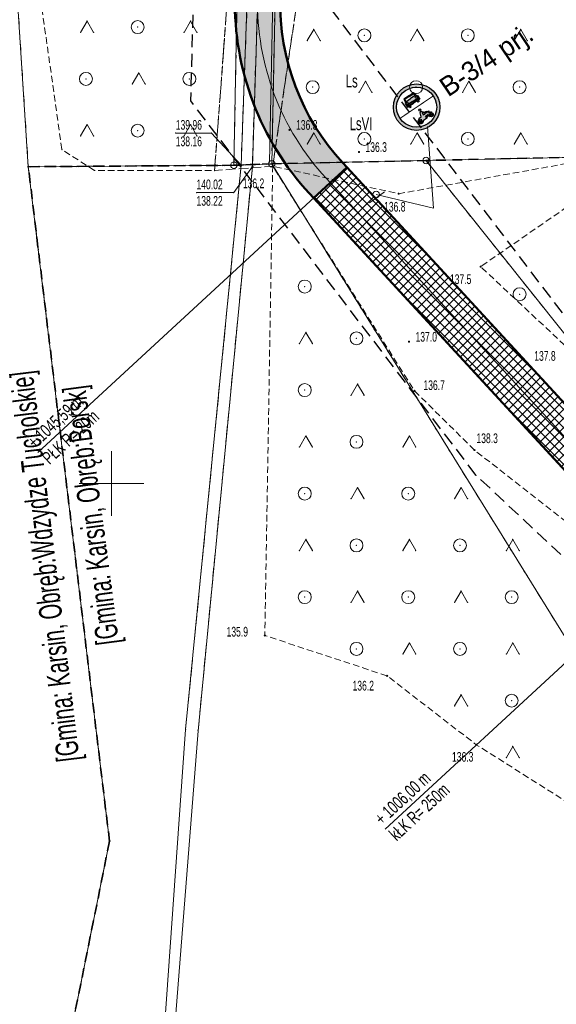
# Model space of a CAD drawing. Extents: x 6456700 to 6518119, y 5963420 to 5980059.
# Tile 114 of 256: x 6511962 to 6512003, y 5964709 to 5964785. Entities that reach past the tile are written whole.
import ezdxf
from ezdxf.enums import TextEntityAlignment as Align

# ---------------------------------------------------------------- set-up
doc = ezdxf.new("R2010")
doc.units = 0
doc.header["$MEASUREMENT"] = 0
for name, pattern in [('L_0_03', [1, 0.5, -0.5]), ('L_0_04', [1.5, 1, -0.5]), ('L_0_50', [1.25, 0.75, -0.5]), ('L_0_52', [1, 0.75, -0.25]), ('L_0_5A', [0.75, 0.5, -0.25])]:
    doc.linetypes.add(name, pattern=pattern)
doc.layers.get('0').update_dxf_attribs({"color": 2, "linetype": 'CONTINUOUS', "lineweight": 5})
for name, color, linetype, lineweight in [('18mm Kreska ciągła', 7, 'CONTINUOUS', 18), ('202_punkt_graniczny', 7, 'CONTINUOUS', 18), ('203_punkt_graniczny', 7, 'CONTINUOUS', 18), ('209_oznaczenie_konturu_klasyfikacyjnego', 96, 'CONTINUOUS', 18), ('210_oznaczenie_konturu_uzytku_gruntowego', 96, 'CONTINUOUS', 18), ('216_obreb_ewidencyjny', 7, 'CONTINUOUS', 18), ('218_kontur_uzytku_gruntowego', 96, 'L_0_03', 18), ('219_dzialka_ewidencyjna', 7, 'CONTINUOUS', 18), ('35mm Ciągła', 7, 'CONTINUOUS', 35), ('50mm Kreska ciągła', 7, 'CONTINUOUS', 50), ('9mm Kreska ciągła', 252, 'CONTINUOUS', 9), ('jezdnia', 7, 'CONTINUOUS', 18), ('ogrodzenie_trwale', 7, 'CONTINUOUS', 18), ('pikieta_naturalna', 7, 'CONTINUOUS', 18), ('pikieta_naturalna_Atr2', 7, 'CONTINUOUS', 18), ('przewod_kanalizacyjny', 7, 'CONTINUOUS', 18), ('przewod_kanalizacyjny___ob__projektowany', 7, 'CONTINUOUS', 18), ('przewod_wodociagowy', 7, 'CONTINUOUS', 18), ('przewod_wodociagowy___ob__projektowany', 7, 'CONTINUOUS', 18), ('rzedna', 7, 'CONTINUOUS', 18), ('rzedna_Atr2', 7, 'CONTINUOUS', 18), ('rzedna_Atr3', 7, 'CONTINUOUS', 18), ('siatka_krzyrzy', 7, 'CONTINUOUS', 18), ('teren_zalesiony', 7, 'CONTINUOUS', 18), ('Zakres', 7, 'CONTINUOUS', 18)]:
    doc.layers.add(name, color=color, linetype=linetype, lineweight=lineweight)
doc.layers.add('ZNAKI_PIONOWE', color=7, linetype='CONTINUOUS')
doc.styles.get("Standard").update_dxf_attribs({"font": 'txt', "width": 0.75})
doc.styles.add('Znaczniki', font='GOTHIC.TTF', dxfattribs={"width": 0.7})

# ---------------------------------------------------------------- blocks, each defined once
blk = doc.blocks.new('mdcp_nowa')
at = {"layer": '203_punkt_graniczny', "linetype": 'Continuous', "lineweight": 18, "true_color": 0x000000}
for points in [[(6494693.56, 5981224.435, 1), (6494693.56, 5981224.525, 1)], [(6494699.84, 5981172.305, 1), (6494699.84, 5981172.395, 1)]]:
    blk.add_hatch(color=18, dxfattribs=at).paths.add_polyline_path(points)
at = {"layer": 'pikieta_naturalna', "linetype": 'Continuous', "lineweight": 18, "true_color": 0x000000}
for points in [[(6494713.76, 5981227.285, 1), (6494713.76, 5981227.375, 1)], [(6494719.13, 5981225.575, 1), (6494719.13, 5981225.665, 1)], [(6494712.46, 5981224.475, 1), (6494712.46, 5981224.565, 1)], [(6494722.19, 5981222.345, 1), (6494722.19, 5981222.435, 1)], [(6494728.54, 5981216.705, 1), (6494728.54, 5981216.795, 1)], [(6494723, 5981210.915, 1), (6494723, 5981211.005, 1)], [(6494723.42, 5981207.115, 1), (6494723.42, 5981207.205, 1)], [(6494728.06, 5981202.535, 1), (6494728.06, 5981202.625, 1)], [(6494711.85, 5981188.205, 1), (6494711.85, 5981188.295, 1)], [(6494721.31, 5981185.085, 1), (6494721.31, 5981185.175, 1)], [(6494728.2, 5981179.765, 1), (6494728.2, 5981179.855, 1)]]:
    blk.add_hatch(color=18, dxfattribs=at).paths.add_polyline_path(points)
at = {"layer": 'rzedna', "linetype": 'Continuous', "lineweight": 18, "true_color": 0x000000}
for points in [[(6494710.02, 5981224.545, 1), (6494710.02, 5981224.635, 1)], [(6494710.89, 5981224.445, 1), (6494710.89, 5981224.535, 1)]]:
    blk.add_hatch(color=18, dxfattribs=at).paths.add_polyline_path(points)
at = {"layer": '202_punkt_graniczny', "color": 7, "linetype": 'Continuous', "lineweight": 18}
for centre in [(6494724.31, 5981224.96), (6494709.46, 5981224.59), (6494712.38, 5981224.7)]:
    blk.add_circle(centre, 0.25, dxfattribs=at)
at = {"layer": '202_punkt_graniczny'}
for p in [(6494709.46, 5981224.59), (6494712.38, 5981224.7), (6494724.31, 5981224.96)]:
    blk.add_point(p, dxfattribs=at)
at = {"layer": '203_punkt_graniczny', "color": 7, "linetype": 'Continuous', "lineweight": 18}
for centre in [(6494693.56, 5981224.48), (6494699.84, 5981172.35)]:
    blk.add_circle(centre, 0.045, dxfattribs=at)
at = {"layer": '203_punkt_graniczny'}
for p in [(6494693.56, 5981224.48), (6494699.84, 5981172.35)]:
    blk.add_point(p, dxfattribs=at)
at = {"layer": '216_obreb_ewidencyjny', "color": 7, "linetype": 'L_0_50', "lineweight": 35, "flags": 128}
for points in [[(6494758.34, 5981225.71), (6494724.31, 5981224.96)], [(6494709.46, 5981224.59), (6494693.56, 5981224.48)], [(6494693.56, 5981224.48), (6494709.46, 5981224.59)], [(6494699.84, 5981172.35), (6494693.56, 5981224.48)], [(6494709.46, 5981224.59), (6494712.38, 5981224.7)], [(6494712.38, 5981224.7), (6494709.46, 5981224.59)], [(6494712.38, 5981224.7), (6494724.31, 5981224.96)], [(6494699.84, 5981172.35), (6494690.897, 5981128.072)]]:
    blk.add_lwpolyline(points, dxfattribs=at)
at = {"layer": '216_obreb_ewidencyjny'}
for p in [(6494693.56, 5981224.48), (6494693.56, 5981224.48), (6494709.46, 5981224.59), (6494709.46, 5981224.59), (6494712.38, 5981224.7), (6494712.38, 5981224.7), (6494724.31, 5981224.96), (6494724.31, 5981224.96), (6494699.84, 5981172.35), (6494699.84, 5981172.35)]:
    blk.add_point(p, dxfattribs=at)
at = {"layer": '218_kontur_uzytku_gruntowego', "lineweight": 18, "flags": 128}
for points in [[(6494693.56, 5981224.48), (6494688.71, 5981299.37)], [(6494709.46, 5981224.59), (6494710.85, 5981296.74)], [(6494712.38, 5981224.7), (6494713.86, 5981296.49)], [(6494758.34, 5981225.71), (6494724.31, 5981224.96)], [(6494709.46, 5981224.59), (6494693.56, 5981224.48)], [(6494693.56, 5981224.48), (6494699.84, 5981172.35)], [(6494712.38, 5981224.7), (6494709.46, 5981224.59)], [(6494724.31, 5981224.96), (6494712.38, 5981224.7)], [(6494712.38, 5981224.7), (6494735.87, 5981186.83)], [(6494745.87, 5981197.99), (6494724.31, 5981224.96)], [(6494699.84, 5981172.35), (6494690.897, 5981128.072)]]:
    blk.add_lwpolyline(points, dxfattribs=at)
at = {"layer": '218_kontur_uzytku_gruntowego'}
for p in [(6494693.56, 5981224.48), (6494693.56, 5981224.48), (6494693.56, 5981224.48), (6494693.56, 5981224.48), (6494693.56, 5981224.48), (6494693.56, 5981224.48), (6494709.46, 5981224.59), (6494709.46, 5981224.59), (6494709.46, 5981224.59), (6494709.46, 5981224.59), (6494709.46, 5981224.59), (6494709.46, 5981224.59), (6494712.38, 5981224.7), (6494712.38, 5981224.7), (6494712.38, 5981224.7), (6494712.38, 5981224.7), (6494712.38, 5981224.7), (6494712.38, 5981224.7), (6494712.38, 5981224.7), (6494712.38, 5981224.7), (6494724.31, 5981224.96), (6494724.31, 5981224.96), (6494724.31, 5981224.96), (6494724.31, 5981224.96), (6494724.31, 5981224.96), (6494724.31, 5981224.96), (6494699.84, 5981172.35), (6494699.84, 5981172.35), (6494699.84, 5981172.35), (6494699.84, 5981172.35)]:
    blk.add_point(p, dxfattribs=at)
at = {"layer": '219_dzialka_ewidencyjna', "color": 3, "linetype": 'Continuous', "lineweight": 18, "flags": 128}
for points in [[(6494688.71, 5981299.37), (6494693.56, 5981224.48)], [(6494709.46, 5981224.59), (6494710.85, 5981296.74)], [(6494712.38, 5981224.7), (6494713.86, 5981296.49)], [(6494724.31, 5981224.96), (6494758.34, 5981225.71)], [(6494709.46, 5981224.59), (6494693.56, 5981224.48)], [(6494699.84, 5981172.35), (6494693.56, 5981224.48)], [(6494712.38, 5981224.7), (6494709.46, 5981224.59)], [(6494712.38, 5981224.7), (6494724.31, 5981224.96)], [(6494712.38, 5981224.7), (6494735.87, 5981186.83)], [(6494724.31, 5981224.96), (6494745.87, 5981197.99)], [(6494690.897, 5981128.072), (6494699.84, 5981172.35)]]:
    blk.add_lwpolyline(points, dxfattribs=at)
at = {"layer": '219_dzialka_ewidencyjna', "color": 3}
for p in [(6494693.56, 5981224.48), (6494693.56, 5981224.48), (6494693.56, 5981224.48), (6494709.46, 5981224.59), (6494709.46, 5981224.59), (6494709.46, 5981224.59), (6494712.38, 5981224.7), (6494712.38, 5981224.7), (6494712.38, 5981224.7), (6494712.38, 5981224.7), (6494724.31, 5981224.96), (6494724.31, 5981224.96), (6494724.31, 5981224.96), (6494699.84, 5981172.35), (6494699.84, 5981172.35)]:
    blk.add_point(p, dxfattribs=at)
at = {"layer": 'jezdnia', "color": 7, "linetype": 'L_0_52', "lineweight": 18, "flags": 128}
blk.add_lwpolyline([(6494689.93, 5981416.78), (6494706.92, 5981400.82), (6494709.41, 5981359.01), (6494712.54, 5981333.42), (6494712.98, 5981303.17), (6494713.31, 5981300.28), (6494713.85, 5981296.4), (6494712.82, 5981273.82), (6494714.22, 5981236.42), (6494712.46, 5981224.52), (6494707.96, 5981224.18), (6494709.02, 5981238.31), (6494710.21, 5981273.66), (6494710.7, 5981303.42), (6494710.11, 5981332.99), (6494707.44, 5981358.78), (6494704.94, 5981398.86), (6494688.46, 5981414.69)], close=True, dxfattribs=at)
at = {"layer": 'jezdnia'}
for p in [(6494712.46, 5981224.52), (6494707.96, 5981224.18)]:
    blk.add_point(p, dxfattribs=at)
at = {"layer": 'ogrodzenie_trwale'}
for p in [(6494712.46, 5981224.52), (6494707.96, 5981224.18), (6494723.42, 5981207.16), (6494729.23, 5981197.54)]:
    blk.add_point(p, dxfattribs=at)
at = {"layer": 'pikieta_naturalna', "color": 7, "linetype": 'Continuous', "lineweight": 18}
for centre in [(6494713.76, 5981227.33), (6494719.13, 5981225.62), (6494712.46, 5981224.52), (6494722.19, 5981222.39), (6494728.54, 5981216.75), (6494723, 5981210.96), (6494723.42, 5981207.16), (6494728.06, 5981202.58), (6494711.85, 5981188.25), (6494721.31, 5981185.13), (6494728.2, 5981179.81)]:
    blk.add_circle(centre, 0.045, dxfattribs=at)
at = {"layer": 'pikieta_naturalna'}
for p in [(6494713.76, 5981227.33), (6494719.13, 5981225.62), (6494712.46, 5981224.52), (6494722.19, 5981222.39), (6494728.54, 5981216.75), (6494723, 5981210.96), (6494723.42, 5981207.16), (6494728.06, 5981202.58), (6494711.85, 5981188.25), (6494721.31, 5981185.13), (6494728.2, 5981179.81)]:
    blk.add_point(p, dxfattribs=at)
at = {"layer": 'przewod_kanalizacyjny', "color": 34, "linetype": 'Continuous', "lineweight": 18, "flags": 128}
for points in [[(6494710.02, 5981224.59), (6494712.73, 5981299.13), (6494714.74, 5981309.22), (6494725.45, 5981361.32), (6494736.71, 5981416.58), (6494748.57, 5981474.51), (6494759.64, 5981528.56), (6494769.33, 5981575.9), (6494780.23, 5981628.88), (6494789.56, 5981673.48), (6494801.12, 5981726.88), (6494812.93, 5981781.06), (6494824.61, 5981835.02), (6494837.01, 5981892.75), (6494849.07, 5981948.89), (6494861.07, 5982003.73), (6494867.35, 5982032.39), (6494874.85, 5982069.31)], [(6494710.02, 5981224.59), (6494705.72, 5981180.98), (6494702.78, 5981139.34), (6494701.84, 5981124.14), (6494701.642, 5981120.551)]]:
    blk.add_lwpolyline(points, dxfattribs=at)
at = {"layer": 'przewod_kanalizacyjny'}
for p in [(6494710.02, 5981224.59), (6494710.02, 5981224.59), (6494705.72, 5981180.98)]:
    blk.add_point(p, dxfattribs=at)
at = {"layer": 'przewod_kanalizacyjny___ob__projektowany', "color": 34, "linetype": 'L_0_52', "lineweight": 18, "flags": 128}
for points in [[(6494710.01, 5981224.57), (6494712.82, 5981299.34)], [(6494710.02, 5981224.59), (6494705.72, 5981180.98)]]:
    blk.add_lwpolyline(points, dxfattribs=at)
at = {"layer": 'przewod_kanalizacyjny___ob__projektowany'}
for p in [(6494710.01, 5981224.57), (6494710.02, 5981224.59), (6494705.72, 5981180.98)]:
    blk.add_point(p, dxfattribs=at)
at = {"layer": 'przewod_wodociagowy', "color": 5, "linetype": 'Continuous', "lineweight": 18, "flags": 128}
for points in [[(6494892.06, 5982140.59), (6494877.83, 5982080.71), (6494875.47, 5982069.24), (6494867.82, 5982032.34), (6494861.63, 5982003.58), (6494849.58, 5981948.68), (6494837.65, 5981892.5), (6494825.12, 5981834.8), (6494813.48, 5981780.79), (6494801.71, 5981726.67), (6494790.16, 5981673.27), (6494780.64, 5981628.68), (6494769.72, 5981575.76), (6494760.13, 5981528.44), (6494749.03, 5981474.44), (6494737.27, 5981416.53), (6494726.02, 5981361.28), (6494715.35, 5981309.09), (6494713.3, 5981298.99), (6494710.89, 5981224.49)], [(6494702.441, 5981119.991), (6494702.67, 5981123.63), (6494703.34, 5981138.46), (6494706.69, 5981180.89), (6494710.89, 5981224.49)]]:
    blk.add_lwpolyline(points, dxfattribs=at)
at = {"layer": 'przewod_wodociagowy'}
for p in [(6494710.89, 5981224.49), (6494710.89, 5981224.49), (6494706.69, 5981180.89)]:
    blk.add_point(p, dxfattribs=at)
at = {"layer": 'przewod_wodociagowy___ob__projektowany', "color": 5, "linetype": 'L_0_52', "lineweight": 18, "flags": 128}
for points in [[(6494713.3, 5981299.25), (6494710.88, 5981224.44)], [(6494706.69, 5981180.89), (6494710.89, 5981224.49)]]:
    blk.add_lwpolyline(points, dxfattribs=at)
at = {"layer": 'przewod_wodociagowy___ob__projektowany'}
for p in [(6494710.88, 5981224.44), (6494710.89, 5981224.49), (6494706.69, 5981180.89)]:
    blk.add_point(p, dxfattribs=at)
at = {"layer": 'rzedna', "color": 7, "linetype": 'Continuous', "lineweight": 18}
for centre in [(6494710.02, 5981224.59), (6494710.89, 5981224.49)]:
    blk.add_circle(centre, 0.045, dxfattribs=at)
at = {"layer": 'rzedna'}
for p in [(6494710.02, 5981224.59), (6494710.89, 5981224.49)]:
    blk.add_point(p, dxfattribs=at)
at = {"layer": 'rzedna_Atr2', "color": 7, "linetype": 'Continuous', "lineweight": 18, "flags": 128}
for points in [[(6494710.02, 5981224.59), (6494707.72, 5981227.08), (6494704.962, 5981227.08)], [(6494710.89, 5981224.49), (6494709.44, 5981222.48), (6494706.565, 5981222.48)]]:
    blk.add_lwpolyline(points, dxfattribs=at)
at = {"layer": 'rzedna_Atr2'}
for p in [(6494704.962, 5981227.08), (6494707.72, 5981227.08), (6494710.02, 5981224.59), (6494710.89, 5981224.49), (6494706.565, 5981222.48), (6494709.44, 5981222.48)]:
    blk.add_point(p, dxfattribs=at)
at = {"layer": 'siatka_krzyrzy', "linetype": 'Continuous', "lineweight": 18, "flags": 128}
for points in [[(6494700, 5981197.5), (6494700, 5981202.5)], [(6494697.5, 5981200), (6494702.5, 5981200)]]:
    blk.add_lwpolyline(points, dxfattribs=at)
at = {"layer": 'teren_zalesiony', "color": 7, "linetype": 'L_0_5A', "lineweight": 18, "flags": 128}
for points in [[(6494698.67, 5981224.19), (6494696.16, 5981225.8), (6494692.81, 5981249.42), (6494692.53, 5981259.85), (6494691.16, 5981277.24), (6494686.93, 5981297.02), (6494689.27, 5981334.06), (6494688.46, 5981414.69), (6494704.94, 5981398.86), (6494707.44, 5981358.78), (6494710.11, 5981332.99), (6494710.7, 5981303.42), (6494710.21, 5981273.66), (6494709.02, 5981238.31), (6494707.96, 5981224.18)], [(6494872.19, 5981095.54), (6494855.83, 5981097.47), (6494845.33, 5981106.88), (6494836.82, 5981120.26), (6494828.12, 5981129.71), (6494819.54, 5981132.65), (6494802.27, 5981146.79), (6494790.45, 5981160.62), (6494777.93, 5981169.52), (6494764.89, 5981183.26), (6494749.38, 5981196.24), (6494734.96, 5981210.75), (6494728.54, 5981216.75), (6494735.43, 5981221.53), (6494735.01, 5981224.69), (6494722.19, 5981222.39), (6494712.46, 5981224.52), (6494714.22, 5981236.42), (6494712.82, 5981273.82), (6494713.85, 5981296.4), (6494713.31, 5981300.28), (6494735.77, 5981301.14), (6494811.66, 5981185.02), (6494865.53, 5981120.26)], [(6494766.38, 5981160.13), (6494738.09, 5981173.56), (6494728.2, 5981179.81), (6494721.31, 5981185.13), (6494711.85, 5981188.25), (6494712.46, 5981224.52), (6494723.42, 5981207.16), (6494728.06, 5981202.58), (6494747.2, 5981187.6), (6494755.13, 5981180.38), (6494771.86, 5981165.03)]]:
    blk.add_lwpolyline(points, close=True, dxfattribs=at)
at = {"layer": 'teren_zalesiony', "color": 7, "linetype": 'Continuous', "lineweight": 18, "flags": 128}
for points in [[(6494697.603, 5981234.863), (6494698.103, 5981235.729)], [(6494698.103, 5981235.729), (6494698.603, 5981234.863)], [(6494705.603, 5981234.863), (6494706.103, 5981235.729)], [(6494706.103, 5981235.729), (6494706.603, 5981234.863)], [(6494715.133, 5981234.223), (6494715.633, 5981235.089)], [(6494715.633, 5981235.089), (6494716.133, 5981234.223)], [(6494723.133, 5981234.223), (6494723.633, 5981235.089)], [(6494723.633, 5981235.089), (6494724.133, 5981234.223)], [(6494731.133, 5981234.223), (6494731.633, 5981235.089)], [(6494731.633, 5981235.089), (6494732.133, 5981234.223)], [(6494701.603, 5981230.863), (6494702.103, 5981231.729)], [(6494702.103, 5981231.729), (6494702.603, 5981230.863)], [(6494719.133, 5981230.223), (6494719.633, 5981231.089)], [(6494719.633, 5981231.089), (6494720.133, 5981230.223)], [(6494727.133, 5981230.223), (6494727.633, 5981231.089)], [(6494727.633, 5981231.089), (6494728.133, 5981230.223)], [(6494697.603, 5981226.863), (6494698.103, 5981227.729)], [(6494698.103, 5981227.729), (6494698.603, 5981226.863)], [(6494705.603, 5981226.863), (6494706.103, 5981227.729)], [(6494706.103, 5981227.729), (6494706.603, 5981226.863)], [(6494715.133, 5981226.223), (6494715.633, 5981227.089)], [(6494715.633, 5981227.089), (6494716.133, 5981226.223)], [(6494723.133, 5981226.223), (6494723.633, 5981227.089)], [(6494723.633, 5981227.089), (6494724.133, 5981226.223)], [(6494731.133, 5981226.223), (6494731.633, 5981227.089)], [(6494731.633, 5981227.089), (6494732.133, 5981226.223)], [(6494714.523, 5981210.813), (6494715.023, 5981211.679)], [(6494715.023, 5981211.679), (6494715.523, 5981210.813)], [(6494718.523, 5981206.813), (6494719.023, 5981207.679)], [(6494719.023, 5981207.679), (6494719.523, 5981206.813)], [(6494714.523, 5981202.813), (6494715.023, 5981203.679)], [(6494715.023, 5981203.679), (6494715.523, 5981202.813)], [(6494722.523, 5981202.813), (6494723.023, 5981203.679)], [(6494723.023, 5981203.679), (6494723.523, 5981202.813)], [(6494718.523, 5981198.813), (6494719.023, 5981199.679)], [(6494719.023, 5981199.679), (6494719.523, 5981198.813)], [(6494726.523, 5981198.813), (6494727.023, 5981199.679)], [(6494727.023, 5981199.679), (6494727.523, 5981198.813)], [(6494714.523, 5981194.813), (6494715.023, 5981195.679)], [(6494715.023, 5981195.679), (6494715.523, 5981194.813)], [(6494722.523, 5981194.813), (6494723.023, 5981195.679)], [(6494723.023, 5981195.679), (6494723.523, 5981194.813)], [(6494730.523, 5981194.813), (6494731.023, 5981195.679)], [(6494731.023, 5981195.679), (6494731.523, 5981194.813)], [(6494718.523, 5981190.813), (6494719.023, 5981191.679)], [(6494719.023, 5981191.679), (6494719.523, 5981190.813)], [(6494726.523, 5981190.813), (6494727.023, 5981191.679)], [(6494727.023, 5981191.679), (6494727.523, 5981190.813)], [(6494722.523, 5981186.813), (6494723.023, 5981187.679)], [(6494723.023, 5981187.679), (6494723.523, 5981186.813)], [(6494730.523, 5981186.813), (6494731.023, 5981187.679)], [(6494731.023, 5981187.679), (6494731.523, 5981186.813)], [(6494726.523, 5981182.813), (6494727.023, 5981183.679)], [(6494727.023, 5981183.679), (6494727.523, 5981182.813)], [(6494730.523, 5981178.813), (6494731.023, 5981179.679)], [(6494731.023, 5981179.679), (6494731.523, 5981178.813)]]:
    blk.add_lwpolyline(points, dxfattribs=at)
at = {"layer": 'teren_zalesiony', "color": 7, "linetype": 'Continuous', "lineweight": 18}
for centre in [(6494702.016, 5981235.266), (6494719.546, 5981234.626), (6494727.546, 5981234.626), (6494698.016, 5981231.266), (6494706.016, 5981231.266), (6494715.546, 5981230.626), (6494723.546, 5981230.626), (6494731.546, 5981230.626), (6494702.016, 5981227.266), (6494719.546, 5981226.626), (6494727.546, 5981226.626), (6494714.936, 5981215.216), (6494731.546, 5981214.626), (6494718.936, 5981211.216), (6494714.936, 5981207.216), (6494718.936, 5981203.216), (6494714.936, 5981199.216), (6494722.936, 5981199.216), (6494718.936, 5981195.216), (6494726.936, 5981195.216), (6494714.936, 5981191.216), (6494722.936, 5981191.216), (6494730.936, 5981191.216), (6494718.936, 5981187.216), (6494726.936, 5981187.216), (6494730.936, 5981183.216)]:
    blk.add_circle(centre, 0.5, dxfattribs=at)
at = {"layer": 'teren_zalesiony'}
for p in [(6494698.103, 5981235.729), (6494698.103, 5981235.729), (6494706.103, 5981235.729), (6494706.103, 5981235.729), (6494702.016, 5981235.266), (6494715.633, 5981235.089), (6494715.633, 5981235.089), (6494723.633, 5981235.089), (6494723.633, 5981235.089), (6494731.633, 5981235.089), (6494731.633, 5981235.089), (6494697.603, 5981234.863), (6494698.603, 5981234.863), (6494705.603, 5981234.863), (6494706.603, 5981234.863), (6494715.133, 5981234.223), (6494716.133, 5981234.223), (6494719.546, 5981234.626), (6494723.133, 5981234.223), (6494724.133, 5981234.223), (6494727.546, 5981234.626), (6494731.133, 5981234.223), (6494732.133, 5981234.223), (6494698.016, 5981231.266), (6494702.103, 5981231.729), (6494702.103, 5981231.729), (6494706.016, 5981231.266), (6494701.603, 5981230.863), (6494702.603, 5981230.863), (6494715.546, 5981230.626), (6494719.633, 5981231.089), (6494719.633, 5981231.089), (6494723.546, 5981230.626), (6494727.633, 5981231.089), (6494727.633, 5981231.089), (6494731.546, 5981230.626), (6494719.133, 5981230.223), (6494720.133, 5981230.223), (6494727.133, 5981230.223), (6494728.133, 5981230.223), (6494698.103, 5981227.729), (6494698.103, 5981227.729), (6494706.103, 5981227.729), (6494706.103, 5981227.729), (6494697.603, 5981226.863), (6494698.603, 5981226.863), (6494702.016, 5981227.266), (6494705.603, 5981226.863), (6494706.603, 5981226.863), (6494715.633, 5981227.089), (6494715.633, 5981227.089), (6494719.546, 5981226.626), (6494723.633, 5981227.089), (6494723.633, 5981227.089), (6494727.546, 5981226.626), (6494731.633, 5981227.089), (6494731.633, 5981227.089), (6494696.16, 5981225.8), (6494715.133, 5981226.223), (6494716.133, 5981226.223), (6494723.133, 5981226.223), (6494724.133, 5981226.223), (6494731.133, 5981226.223), (6494732.133, 5981226.223), (6494712.46, 5981224.52), (6494712.46, 5981224.52), (6494698.67, 5981224.19), (6494707.96, 5981224.18), (6494722.19, 5981222.39), (6494728.54, 5981216.75), (6494714.936, 5981215.216), (6494731.546, 5981214.626), (6494715.023, 5981211.679), (6494715.023, 5981211.679), (6494714.523, 5981210.813), (6494715.523, 5981210.813), (6494718.936, 5981211.216), (6494719.023, 5981207.679), (6494719.023, 5981207.679), (6494714.936, 5981207.216), (6494718.523, 5981206.813), (6494719.523, 5981206.813), (6494723.42, 5981207.16), (6494715.023, 5981203.679), (6494715.023, 5981203.679), (6494718.936, 5981203.216), (6494723.023, 5981203.679), (6494723.023, 5981203.679), (6494714.523, 5981202.813), (6494715.523, 5981202.813), (6494722.523, 5981202.813), (6494723.523, 5981202.813), (6494728.06, 5981202.58), (6494714.936, 5981199.216), (6494719.023, 5981199.679), (6494719.023, 5981199.679), (6494722.936, 5981199.216), (6494727.023, 5981199.679), (6494727.023, 5981199.679), (6494718.523, 5981198.813), (6494719.523, 5981198.813), (6494726.523, 5981198.813), (6494727.523, 5981198.813), (6494715.023, 5981195.679), (6494715.023, 5981195.679), (6494723.023, 5981195.679), (6494723.023, 5981195.679), (6494731.023, 5981195.679), (6494731.023, 5981195.679), (6494714.523, 5981194.813), (6494715.523, 5981194.813), (6494718.936, 5981195.216), (6494722.523, 5981194.813), (6494723.523, 5981194.813), (6494726.936, 5981195.216), (6494730.523, 5981194.813), (6494731.523, 5981194.813), (6494719.023, 5981191.679), (6494719.023, 5981191.679), (6494727.023, 5981191.679), (6494727.023, 5981191.679), (6494714.936, 5981191.216), (6494718.523, 5981190.813), (6494719.523, 5981190.813), (6494722.936, 5981191.216), (6494726.523, 5981190.813), (6494727.523, 5981190.813), (6494730.936, 5981191.216), (6494711.85, 5981188.25), (6494718.936, 5981187.216), (6494723.023, 5981187.679), (6494723.023, 5981187.679), (6494726.936, 5981187.216), (6494731.023, 5981187.679), (6494731.023, 5981187.679), (6494722.523, 5981186.813), (6494723.523, 5981186.813), (6494730.523, 5981186.813), (6494731.523, 5981186.813), (6494721.31, 5981185.13), (6494727.023, 5981183.679), (6494727.023, 5981183.679), (6494730.936, 5981183.216), (6494726.523, 5981182.813), (6494727.523, 5981182.813), (6494728.2, 5981179.81), (6494731.023, 5981179.679), (6494731.023, 5981179.679), (6494730.523, 5981178.813), (6494731.523, 5981178.813)]:
    blk.add_point(p, dxfattribs=at)
at = {"layer": 'Zakres', "linetype": 'L_0_04', "lineweight": 25, "flags": 128}
blk.add_lwpolyline([(6495113.77, 5985050.22), (6495121.12, 5984877.07), (6495125.76, 5984757.87), (6495129.89, 5984649.81), (6495141.08, 5984611.3), (6495145.77, 5984544.53), (6495147.36, 5984487.27), (6495157.22, 5984392.07), (6495162.95, 5984387.45), (6495180.24, 5984384.16), (6495229.5, 5984386.61), (6495251.65, 5984373.41), (6495258.77, 5984357.12), (6495255.44, 5984330.44), (6495250.77, 5984304.39), (6495252.21, 5984282.78), (6495255.46, 5984256.45), (6495254.94, 5984238.25), (6495266.4, 5984211), (6495277.24, 5984182.33), (6495294.2, 5984133.19), (6495300.94, 5984095.37), (6495313.24, 5984037.69), (6495317.44, 5983978.18), (6495300.35, 5983922.18), (6495282.35, 5983883.38), (6495266.21, 5983862.23), (6495242.03, 5983839.67), (6495211.11, 5983816.86), (6495158.26, 5983772.66), (6495130.6, 5983651.16), (6495116.31, 5983543.43), (6495129.51, 5983346.73), (6495134.58, 5983264.71), (6495139.64, 5983186.97), (6495193.25, 5983077.94), (6495199.2, 5983041.97), (6495206.23, 5983026), (6495208.96, 5983004.88), (6495202.27, 5982979.48), (6495202.42, 5982950.13), (6495209.35, 5982897.38), (6495215.97, 5982850.34), (6495228.6, 5982809.97), (6495226.85, 5982778.82), (6495225.04, 5982750.56), (6495220.26, 5982723.37), (6495226.54, 5982679.97), (6495206.06, 5982669.48), (6495192.68, 5982657.71), (6495184.57, 5982648.65), (6495174.78, 5982624.58), (6495164.23, 5982604.61), (6495150.7, 5982588.3), (6495137.69, 5982582.43), (6495118.26, 5982573.75), (6495100.35, 5982558.42), (6495090.36, 5982544.99), (6495075.87, 5982519.06), (6495060.83, 5982499.68), (6495049.41, 5982485.49), (6495035.07, 5982459.7), (6495006.7, 5982406.64), (6494980.89, 5982351.84), (6494944.35, 5982293.29), (6494925.72, 5982250.11), (6494905.2, 5982190.37), (6494898.43, 5982153.5), (6494879.51, 5982063.89), (6494864.14, 5981992.66), (6494816.93, 5981768.61), (6494777.79, 5981577.7), (6494739.84, 5981394.72), (6494718.65, 5981297.89), (6494716.45, 5981237.31), (6494738.62, 5981208.21), (6494776.48, 5981173.06), (6494817.16, 5981137.44), (6494847.63, 5981109.8), (6494877.39, 5981077.08), (6494912.75, 5981030.55), (6494916.06, 5981014.71), (6494903.86, 5980957.01), (6494916.13, 5980953.51), (6494892.32, 5980927.59), (6494850.7, 5980858.8), (6494806.81, 5980779.89), (6494785.1, 5980753.49), (6494715.22, 5980723.29), (6494679.96, 5980686.78), (6494651.35, 5980651.29), (6494549.14, 5980683.24), (6494511.84, 5980659.66), (6494443.61, 5980630.33), (6494428.78, 5980598.6), (6494431.58, 5980579.46), (6494420.56, 5980549.76), (6494416.45, 5980528.2), (6494403.86, 5980507.16), (6494388.89, 5980482.96), (6494365.32, 5980407.99), (6494335.67, 5980315.15), (6494332.29, 5980297.41), (6494335.1, 5980278.18), (6494347.25, 5980254.84), (6494336.79, 5980250.09), (6494300.04, 5980271.34), (6494320.8, 5980301.43), (6494336.81, 5980349.17), (6494344.85, 5980380.92), (6494360.85, 5980437.13), (6494374.18, 5980476.38), (6494386.14, 5980498.84), (6494403.02, 5980528.52), (6494411.33, 5980563.19), (6494420.84, 5980586.25), (6494420.25, 5980601.11), (6494434.95, 5980635.94), (6494446.75, 5980644.99), (6494465.77, 5980647.27), (6494513.02, 5980669.46), (6494507.85, 5980679.68), (6494547.89, 5980705.83), (6494570.06, 5980691.34), (6494636.17, 5980669.05), (6494706.14, 5980756.86), (6494742.78, 5980772.58), (6494798.53, 5980814.27), (6494826.12, 5980867.97), (6494849.57, 5980908.6), (6494845.35, 5980942.01), (6494853.94, 5980970.83), (6494891.08, 5980960.54), (6494890.11, 5980965.73), (6494903.94, 5981025.69), (6494869.98, 5981070.3), (6494770.97, 5981160.58), (6494728.18, 5981200.64), (6494706.13, 5981229.56), (6494707.94, 5981299.75), (6494728.84, 5981398.1), (6494767.06, 5981580.19), (6494806.17, 5981770.55), (6494854.36, 5981994.76), (6494869.73, 5982065.97), (6494888.61, 5982155.44), (6494891.67, 5982173.95), (6494895.82, 5982197.45), (6494916.38, 5982253.72), (6494935.47, 5982297.95), (6494954.97, 5982331.67), (6494972.09, 5982356.64), (6494997.76, 5982411.14), (6495026.29, 5982464.48), (6495041.09, 5982491.09), (6495052.99, 5982505.88), (6495067.51, 5982524.6), (6495081.94, 5982550.43), (6495092.99, 5982565.28), (6495112.86, 5982582.29), (6495133.59, 5982591.55), (6495144.48, 5982596.46), (6495155.87, 5982610.19), (6495165.7, 5982628.8), (6495175.96, 5982654.03), (6495185.62, 5982664.83), (6495200.4, 5982677.82), (6495212.49, 5982688.04), (6495209.64, 5982723.43), (6495215.22, 5982750.57), (6495216.87, 5982779.54), (6495218.31, 5982809.31), (6495206.86, 5982847.92), (6495199.44, 5982894.74), (6495192.11, 5982948.71), (6495190.16, 5982979.24), (6495183.47, 5983075.16), (6495129.79, 5983184.34), (6495124.6, 5983264.07), (6495119.53, 5983346.09), (6495106.27, 5983543.75), (6495120.74, 5983652.9), (6495148.75, 5983779.42), (6495204.15, 5983826.04), (6495273.41, 5983889.36), (6495288.53, 5983927.42), (6495300.83, 5983964.69), (6495303.91, 5983980.14), (6495301.32, 5984039.55), (6495291.1, 5984093.63), (6495284.5, 5984130.67), (6495267.84, 5984178.93), (6495257.12, 5984207.3), (6495244.96, 5984236.19), (6495244.79, 5984255.42), (6495242.25, 5984281.97), (6495240.71, 5984304.95), (6495245.55, 5984331.94), (6495248.51, 5984355.64), (6495243.77, 5984366.47), (6495226.98, 5984376.47), (6495179.54, 5984374.12), (6495158.61, 5984378.09), (6495147.7, 5984386.91), (6495137.38, 5984486.61), (6495135.78, 5984544.04), (6495131.18, 5984609.54), (6495119.95, 5984648.2), (6495115.76, 5984757.49), (6495111.12, 5984876.67), (6495103.73, 5985050.93), (6495109.36, 5985081.73), (6495120.41, 5985085.88)], close=True, dxfattribs=at)
at = {"layer": 'Zakres'}
for p in [(6494706.13, 5981229.56), (6494728.18, 5981200.64)]:
    blk.add_point(p, dxfattribs=at)
at = {"layer": '209_oznaczenie_konturu_klasyfikacyjnego', "lineweight": 20, "width": 0.66}
blk.add_text('LsVI', height=1, dxfattribs=at).set_placement((6494718.4, 5981228.3), align=Align.TOP_LEFT)
at = {"layer": '210_oznaczenie_konturu_uzytku_gruntowego', "lineweight": 20, "width": 0.66}
blk.add_text('Ls', height=1, dxfattribs=at).set_placement((6494718.1, 5981231.6), align=Align.TOP_LEFT)
at = {"layer": '216_obreb_ewidencyjny', "lineweight": 35, "width": 0.66}
for s, rotation, p in [('[Gmina: Karsin, Obręb:Wdzydze Tucholskie]', 96.9, (6494695.8, 5981178.4)), ('[Gmina: Karsin, Obręb:Borsk]', 97.5, (6494698.85, 5981187.42))]:
    blk.add_text(s, height=1.75, rotation=rotation, dxfattribs=at).set_placement(p, align=Align.TOP_LEFT)
at = {"layer": 'pikieta_naturalna_Atr2', "color": 7, "lineweight": 15, "width": 0.66}
for s, p in [('136.3', (6494714.26, 5981228.08)), ('136.3', (6494719.63, 5981226.37)), ('136.2', (6494710.15, 5981223.57)), ('136.8', (6494721.07, 5981221.76)), ('137.5', (6494726.16, 5981216.16)), ('137.0', (6494723.5, 5981211.71)), ('137.8', (6494732.68, 5981210.23)), ('136.7', (6494724.11, 5981207.97)), ('138.3', (6494728.21, 5981203.87)), ('135.9', (6494708.89, 5981188.92)), ('136.2', (6494718.63, 5981184.75)), ('136.3', (6494726.32, 5981179.25))]:
    blk.add_text(s, height=0.75, dxfattribs=at).set_placement(p, align=Align.TOP_LEFT)
at = {"layer": 'rzedna_Atr2', "color": 7, "lineweight": 15, "width": 0.66}
for s, p in [('139.96', (6494704.962, 5981228.088)), ('140.02', (6494706.565, 5981223.488))]:
    blk.add_text(s, height=0.75, dxfattribs=at).set_placement(p, align=Align.TOP_LEFT)
at = {"layer": 'rzedna_Atr3', "color": 7, "lineweight": 15, "width": 0.66}
for s, p in [('138.16', (6494704.962, 5981226.812)), ('138.22', (6494706.565, 5981222.213))]:
    blk.add_text(s, height=0.75, dxfattribs=at).set_placement(p, align=Align.TOP_LEFT)

msp = doc.modelspace()

# ---------------------------------------------------------------- block references
at = {"linetype": 'ByBlock'}
msp.add_blockref('mdcp_nowa', (17268.786, -16450.998), dxfattribs=at)

# ---------------------------------------------------------------- next in the draw order: hatches: boundary and pattern name
at = {"layer": '9mm Kreska ciągła'}
h = msp.add_hatch(dxfattribs=at)
h.set_pattern_fill('SAND_AND_LIME', color=4, scale=0.1)
h.set_pattern_definition([(37.5, (6511105.61541, 5964688.20478), (-0.006803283, 0.208096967), [0, -0.16416, 0, -0.1836, 0, -0.1755]), (7.5, (6511105.6154, 5964688.20478), (0.19113588, 0.304791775), [0, -0.08856, 0, -0.14796, 0, -0.0567]), (327.5, (6511105.48257, 5964688.20478), (0.33632732, 0.000611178), [0, -0.054, 0, -0.1944, 0, -0.2538]), (317.5, (6511105.48257, 5964688.20478), (0.32466167, 0.09478896), [0, -0.027, 0, -0.12744, 0, -0.1458])])
h.paths.add_polyline_path([(6511978.323, 5964786.598), (6511979.458, 5964841.676, -0.046783), (6511980.24, 5964848.494), (6511983.124, 5964862.184), (6511986.548, 5964861.463), (6511983.665, 5964847.772, 0.046783), (6511982.958, 5964841.604), (6511981.823, 5964786.526, 0.193797), (6511986.655, 5964773.776), (6511986.973, 5964773.43), (6511984.401, 5964771.057), (6511984.082, 5964771.402, -0.193797)])
h = msp.add_hatch(dxfattribs=at)
h.set_pattern_fill('ANSI37', color=256, scale=4)
h.set_pattern_definition([(45, (6511391.7311, 5964414.95413), (-0.3535534, 0.3535534), []), (135, (6511391.7311, 5964414.95413), (-0.3535534, -0.3535534), [])])
h.paths.add_polyline_path([(6511984.401, 5964771.057), (6511986.973, 5964773.43), (6512013.817, 5964744.33, 0.025742), (6512032.026, 5964726.523), (6512141.367, 5964630.089, -0.068261), (6512159.562, 5964608.994), (6512175.935, 5964583.751, -0.215922), (6512180.47, 5964553.766), (6512164.353, 5964496.691, 0.178914), (6512164.804, 5964490.987, 0.545091), (6512169.798, 5964490.285), (6512163.387, 5964482.863, 0.371591), (6512163.389, 5964486.781, -0.251667), (6512160.985, 5964497.642), (6512177.102, 5964554.717, 0.215922), (6512172.999, 5964581.847), (6512156.625, 5964607.09, 0.068261), (6512139.052, 5964627.464), (6512029.711, 5964723.898, -0.025742), (6512011.245, 5964741.957)])
at = {"layer": 'ZNAKI_PIONOWE', "linetype": 'Continuous'}
h = msp.add_hatch(color=12, dxfattribs=at)
h.paths.add_polyline_path([(6511990.878, 5964777.076, 1), (6511993.864, 5964779.087, 1)])
h.paths.add_polyline_path([(6511993.657, 5964778.947, -1.000004), (6511991.086, 5964777.216, -1.000004)], flags=16)
h.paths.add_polyline_path([(6511990.23, 5964778.54), (6511992.677, 5964780.188), (6511994.345, 5964777.712), (6511991.898, 5964776.064)], flags=25)
h = msp.add_hatch(color=256, dxfattribs=at)
edge = h.paths.add_edge_path(flags=16)
edge.add_arc((6511991.644, 5964778.385), 0.0743, 0, 360)
edge = h.paths.add_edge_path(flags=16)
edge.add_arc((6511992.335, 5964778.851), 0.0743, 0, 360)
h.paths.add_polyline_path([(6511991.797, 5964778.904), (6511991.471, 5964778.684), (6511991.547, 5964778.499), (6511991.906, 5964778.742), (6511992.266, 5964778.984), (6511992.123, 5964779.124)], flags=16)
h.paths.add_polyline_path([(6511992.063, 5964778.509), (6511991.644, 5964778.227), (6511991.686, 5964778.165), (6511992.105, 5964778.447), (6511992.523, 5964778.73), (6511992.482, 5964778.791)], flags=16)
h.paths.add_polyline_path([(6511991.757, 5964778.963), (6511991.381, 5964778.709), (6511991.499, 5964778.443), (6511991.482, 5964778.354), (6511991.67, 5964778.074), (6511991.785, 5964778.151), (6511991.861, 5964778.039), (6511991.948, 5964778.097), (6511991.87, 5964778.212), (6511992.14, 5964778.394), (6511992.41, 5964778.576), (6511992.488, 5964778.461), (6511992.575, 5964778.52), (6511992.499, 5964778.632), (6511992.614, 5964778.709), (6511992.426, 5964778.99), (6511992.336, 5964779.007), (6511992.134, 5964779.217)])
h = msp.add_hatch(color=256, dxfattribs=at)
edge = h.paths.add_edge_path()
edge.add_arc((6511992.614, 5964777.863), 0.0833, 0, 360)
edge = h.paths.add_edge_path()
edge.add_line((6511992.559, 5964776.877), (6511992.53, 5964776.858))
edge.add_line((6511992.53, 5964776.858), (6511992.479, 5964777.03))
edge.add_line((6511992.479, 5964777.03), (6511992.577, 5964777.179))
edge.add_line((6511992.577, 5964777.179), (6511992.554, 5964777.214))
edge.add_line((6511992.554, 5964777.214), (6511992.717, 5964777.324))
edge.add_line((6511992.717, 5964777.324), (6511992.648, 5964777.642))
edge.add_line((6511992.648, 5964777.642), (6511992.685, 5964777.765))
edge.add_line((6511992.685, 5964777.765), (6511992.949, 5964777.708))
edge.add_line((6511992.949, 5964777.708), (6511993.166, 5964777.761))
edge.add_line((6511993.166, 5964777.761), (6511993.17, 5964777.702))
edge.add_line((6511993.17, 5964777.702), (6511992.899, 5964777.625))
edge.add_line((6511992.899, 5964777.625), (6511992.8, 5964777.665))
edge.add_line((6511992.8, 5964777.665), (6511992.888, 5964777.49))
edge.add_line((6511992.888, 5964777.49), (6511993.006, 5964777.538))
edge.add_line((6511993.006, 5964777.538), (6511993.03, 5964777.608))
edge.add_line((6511993.03, 5964777.608), (6511993.311, 5964777.796))
edge.add_line((6511993.311, 5964777.796), (6511993.318, 5964777.713))
edge.add_line((6511993.318, 5964777.713), (6511993.288, 5964777.687))
edge.add_line((6511993.288, 5964777.687), (6511993.327, 5964777.642))
edge.add_arc((6511993.505, 5964777.466), 0.25, 84.30825, 135.438, ccw=False)
edge.add_line((6511993.53, 5964777.715), (6511993.52, 5964777.669))
edge.add_arc((6511993.486, 5964777.5), 0.173, -121.26573, 78.51589, ccw=False)
edge.add_line((6511993.396, 5964777.352), (6511993.353, 5964777.323))
edge.add_line((6511993.353, 5964777.323), (6511993.28, 5964777.431))
edge.add_arc((6511993.849, 5964777.534), 0.578, 179.95973, 190.23129, ccw=False)
edge.add_line((6511993.271, 5964777.534), (6511993.206, 5964777.491))
edge.add_line((6511993.206, 5964777.491), (6511993.171, 5964777.221))
edge.add_line((6511993.171, 5964777.221), (6511992.869, 5964777.018))
edge.add_arc((6511992.704, 5964776.971), 0.172, -146.97214, 15.82286, ccw=False)
edge = h.paths.add_edge_path(flags=16)
edge.add_line((6511992.671, 5964777.02), (6511992.779, 5964777.093))
edge.add_arc((6511992.702, 5964776.974), 0.142, 57.31268, 370.61174)
edge.add_line((6511992.842, 5964777), (6511992.734, 5964776.927))
edge.add_arc((6511992.702, 5964776.974), 0.0563, 123.96221, 303.96221, ccw=False)
h.paths.add_polyline_path([(6511993.057, 5964777.39), (6511993.206, 5964777.491), (6511993.131, 5964777.281)], flags=16)
edge = h.paths.add_edge_path(flags=16)
edge.add_line((6511993.429, 5964777.509), (6511993.35, 5964777.522))
edge.add_arc((6511993.489, 5964777.509), 0.14, 174.73233, 499.39896)
edge.add_line((6511993.383, 5964777.6), (6511993.453, 5964777.547))
edge.add_arc((6511993.485, 5964777.5), 0.0571, -189.25749, 124.30187, ccw=False)
edge.add_line((6511993.429, 5964777.509), (6511993.35, 5964777.522))

# ---------------------------------------------------------------- next in the draw order: linework, layer by layer
at = {"layer": '18mm Kreska ciągła'}
msp.add_line((6511980.995, 5964773.795), (6511982.474, 5964845.585), dxfattribs=at)
at = {"layer": '18mm Kreska ciągła', "color": 4, "ltscale": 0.1}
msp.add_lwpolyline([(6512124.763, 5965526.137), (6511981.952, 5964848.133, 0.046783), (6511981.208, 5964841.64), (6511980.073, 5964786.562, 0.193797), (6511985.368, 5964772.589), (6512012.531, 5964743.143, 0.025742), (6512030.868, 5964725.211), (6512140.209, 5964628.776, -0.068261), (6512158.093, 5964608.042), (6512174.467, 5964582.799, -0.215922), (6512178.786, 5964554.241), (6512162.669, 5964497.166)], format="xyb", dxfattribs=at)
at = {"layer": '18mm Kreska ciągła'}
for points in [[(6511989.24, 5964771.345), (6511993.663, 5964770.283), (6511993.209, 5964776.576)], [(6511989.885, 5964771.533), (6511988.724, 5964770.687)]]:
    msp.add_lwpolyline(points, dxfattribs=at)
msp.add_circle((6511989.239, 5964771.336), 0.252, dxfattribs=at)
at = {"layer": '35mm Ciągła'}
for p, q in [((6511985.136, 5964771.735), (6511963.085, 5964751.394)), ((6512011.98, 5964742.635), (6511989.929, 5964722.293))]:
    msp.add_line(p, q, dxfattribs=at)
at = {"layer": '50mm Kreska ciągła', "color": 6, "ltscale": 0.1}
msp.add_line((6511984.401, 5964771.057), (6511986.973, 5964773.43), dxfattribs=at)
for points in [[(6512123.051, 5965526.497), (6511980.24, 5964848.494, 0.046783), (6511979.458, 5964841.676), (6511978.323, 5964786.598, 0.193797), (6511984.082, 5964771.402), (6512011.245, 5964741.957, 0.025742), (6512029.711, 5964723.898), (6512139.052, 5964627.464, -0.068261), (6512156.625, 5964607.09), (6512172.999, 5964581.847, -0.215922), (6512177.102, 5964554.717), (6512160.985, 5964497.642)], [(6512126.476, 5965525.776), (6511983.665, 5964847.772, 0.046783), (6511982.958, 5964841.604), (6511981.823, 5964786.526, 0.193797), (6511986.655, 5964773.776), (6512013.817, 5964744.33, 0.025742), (6512032.026, 5964726.523), (6512141.367, 5964630.089, -0.068261), (6512159.562, 5964608.994), (6512175.935, 5964583.751, -0.215922), (6512180.47, 5964553.766), (6512164.353, 5964496.691)]]:
    msp.add_lwpolyline(points, format="xyb", dxfattribs=at)
at = {"layer": 'ZNAKI_PIONOWE', "linetype": 'Continuous', "flags": 128}
for points in [[(6511991.757, 5964778.963), (6511992.134, 5964779.217), (6511992.336, 5964779.007), (6511992.426, 5964778.99), (6511992.614, 5964778.709), (6511992.499, 5964778.632), (6511992.575, 5964778.52), (6511992.488, 5964778.461), (6511992.41, 5964778.576), (6511992.14, 5964778.394)], [(6511991.797, 5964778.904), (6511992.123, 5964779.124), (6511992.266, 5964778.984), (6511991.906, 5964778.742)], [(6511991.757, 5964778.963), (6511991.381, 5964778.709), (6511991.499, 5964778.443), (6511991.482, 5964778.354), (6511991.67, 5964778.074), (6511991.785, 5964778.151), (6511991.861, 5964778.039), (6511991.948, 5964778.097), (6511991.87, 5964778.212), (6511992.14, 5964778.394)], [(6511991.797, 5964778.904), (6511991.471, 5964778.684), (6511991.547, 5964778.499), (6511991.906, 5964778.742)], [(6511992.063, 5964778.509), (6511991.644, 5964778.227), (6511991.686, 5964778.165), (6511992.105, 5964778.447)], [(6511992.063, 5964778.509), (6511992.482, 5964778.791), (6511992.523, 5964778.73), (6511992.105, 5964778.447)], [(6511993.057, 5964777.39), (6511993.206, 5964777.491), (6511993.131, 5964777.281), (6511993.057, 5964777.39)]]:
    msp.add_lwpolyline(points, dxfattribs=at)
at = {"layer": 'ZNAKI_PIONOWE', "color": 1, "linetype": 'Continuous', "const_width": 0.08, "flags": 128}
msp.add_lwpolyline([(6511991.086, 5964777.216), (6511991.086, 5964777.216), (6511993.657, 5964778.947)], dxfattribs=at)
at = {"layer": 'ZNAKI_PIONOWE', "linetype": 'Continuous', "flags": 128}
for points in [[(6511992.559, 5964776.877), (6511992.53, 5964776.858), (6511992.479, 5964777.03), (6511992.577, 5964777.179), (6511992.554, 5964777.214), (6511992.717, 5964777.324), (6511992.648, 5964777.642), (6511992.685, 5964777.765), (6511992.949, 5964777.708), (6511993.166, 5964777.761), (6511993.17, 5964777.702), (6511992.899, 5964777.625), (6511992.8, 5964777.665), (6511992.888, 5964777.49), (6511993.006, 5964777.538), (6511993.03, 5964777.608), (6511993.311, 5964777.796), (6511993.318, 5964777.713), (6511993.288, 5964777.687), (6511993.327, 5964777.642, -0.226872), (6511993.53, 5964777.715), (6511993.52, 5964777.669, -1.18945), (6511993.396, 5964777.352), (6511993.353, 5964777.323), (6511993.28, 5964777.431, -0.044848), (6511993.271, 5964777.534), (6511993.206, 5964777.491), (6511993.171, 5964777.221), (6511992.869, 5964777.018, -0.860098), (6511992.559, 5964776.877, 0.189204)], [(6511993.429, 5964777.509), (6511993.35, 5964777.522, 6.434837), (6511993.383, 5964777.6), (6511993.453, 5964777.547, -4.867238), (6511993.429, 5964777.509), (6511993.35, 5964777.522)], [(6511992.671, 5964777.02), (6511992.779, 5964777.093, 4.83935), (6511992.842, 5964777), (6511992.734, 5964776.927, -1), (6511992.671, 5964777.02, 1.151846)]]:
    msp.add_lwpolyline(points, format="xyb", dxfattribs=at)
at = {"layer": 'ZNAKI_PIONOWE', "color": 7, "linetype": 'Continuous'}
for radius in [1.8, 1.55]:
    msp.add_circle((6511992.371, 5964778.082), radius, dxfattribs=at)
at = {"layer": 'ZNAKI_PIONOWE', "linetype": 'Continuous'}
for centre, radius in [((6511991.644, 5964778.385), 0.0743), ((6511992.335, 5964778.851), 0.0743), ((6511992.614, 5964777.863), 0.0833)]:
    msp.add_circle(centre, radius, dxfattribs=at)

# ---------------------------------------------------------------- next in the draw order: texts
at = {"layer": '18mm Kreska ciągła', "char_height": 1, "attachment_point": 4, "rotation": 42.69058, "style": 'Znaczniki'}
for s, insert in [('+ 1045,59 m\\PPŁK R= 20m', (6511963.085, 5964751.394)), ('+ 1006,00 m\\PkŁK R= 250m', (6511989.929, 5964722.293))]:
    msp.add_mtext(s, dxfattribs=dict(at, insert=insert))
at = {"layer": 'ZNAKI_PIONOWE', "linetype": 'Continuous'}
msp.add_text('B-3/4 prj.', height=1.5, rotation=33.96221, dxfattribs=at).set_placement((6511994.805, 5964778.83))

doc.saveas('drawing.dxf')
